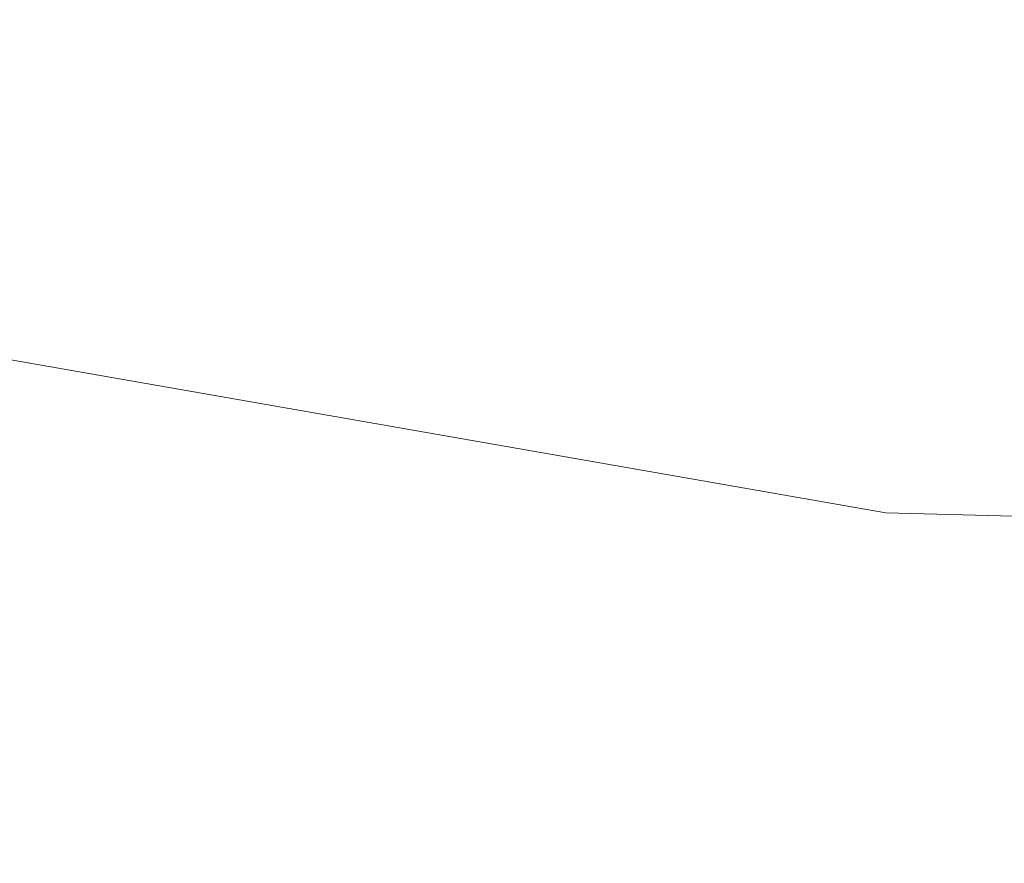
# Model space of a CAD drawing. Header units: millimetres. Extents: x -552 to 238, y 264 to 1524.
# Tile 185 of 256: x -409.45 to -403.5, y 379.69 to 384.8. Entities that reach past the tile are written whole.
import ezdxf

# ---------------------------------------------------------------- set-up
doc = ezdxf.new("R2010")
doc.units = ezdxf.units.MM
doc.layers.add('M-EQPM', color=50, linetype='Continuous', lineweight=9)

# ---------------------------------------------------------------- blocks, each defined once
blk = doc.blocks.new('Renson_Flux_GO_Flat - FLUX GO 370 Flat Vertical Mounted Right-353710-_3D_')
at = {"layer": 'M-EQPM'}
mesh = blk.add_polyface(dxfattribs=at)
corners = [(-246.9889, -512.2193, 291.3977), (-256.6123, -510.5358, 291.3977), (-265.5407, -506.5697, 291.3977), (-273.2412, -500.5576, 291.3977), (-279.2547, -492.858, 291.3977), (-283.2224, -483.9304, 291.3977), (-284.9076, -474.3073, 291.3977), (-284.9076, -474.3073, 300), (-283.2224, -483.9304, 300), (-279.2547, -492.858, 300), (-273.2412, -500.5576, 300), (-265.5407, -506.5697, 300), (-256.6123, -510.5358, 300), (-246.9889, -512.2193, 300)]
mesh.append_faces([[corners[k] for k in face] for face in [(8, 5, 6, 7), (1, 12, 13, 0)]], dxfattribs={"vtx0": -1})
mesh.append_faces([[corners[k] for k in face] for face in [(9, 4, 5, 8), (4, 9, 10, 3), (11, 2, 3, 10), (12, 1, 2, 11)]], dxfattribs={"vtx0": -1, "vtx2": -1})
mesh = blk.add_polyface(dxfattribs=at)
corners = [(246.9889, -512.2193, 291.3977), (0, -518.489, 291.3977), (-246.9889, -512.2193, 291.3977), (-246.9889, -512.2193, 300), (0, -518.489, 300), (246.9889, -512.2193, 300), (-94.7908, -516.0828, 291.3977), (-123.4945, -515.3542, 300), (123.4945, -515.3542, 291.3977), (123.4945, -515.3542, 300)]
mesh.append_faces([[corners[k] for k in face] for face in [(7, 2, 3)]], dxfattribs={"vtx0": -1})
mesh.append_faces([[corners[k] for k in face] for face in [(7, 6, 2)]], dxfattribs={"vtx0": -1, "vtx2": -1})
mesh.append_faces([[corners[k] for k in face] for face in [(1, 6, 4), (7, 4, 6)]], dxfattribs={"vtx1": -1, "vtx2": -1})
mesh.append_faces([[corners[k] for k in face] for face in [(4, 9, 8, 1)]], dxfattribs={"vtx1": -1, "vtx3": -1})
mesh.append_faces([[corners[k] for k in face] for face in [(9, 5, 0, 8)]], dxfattribs={"vtx3": -1})

msp = doc.modelspace()

# ---------------------------------------------------------------- block references
at = {"layer": 'M-EQPM'}
msp.add_blockref('Renson_Flux_GO_Flat - FLUX GO 370 Flat Vertical Mounted Right-353710-_3D_', (-157.2235, 894.0288), dxfattribs=at)

doc.saveas('drawing.dxf')
